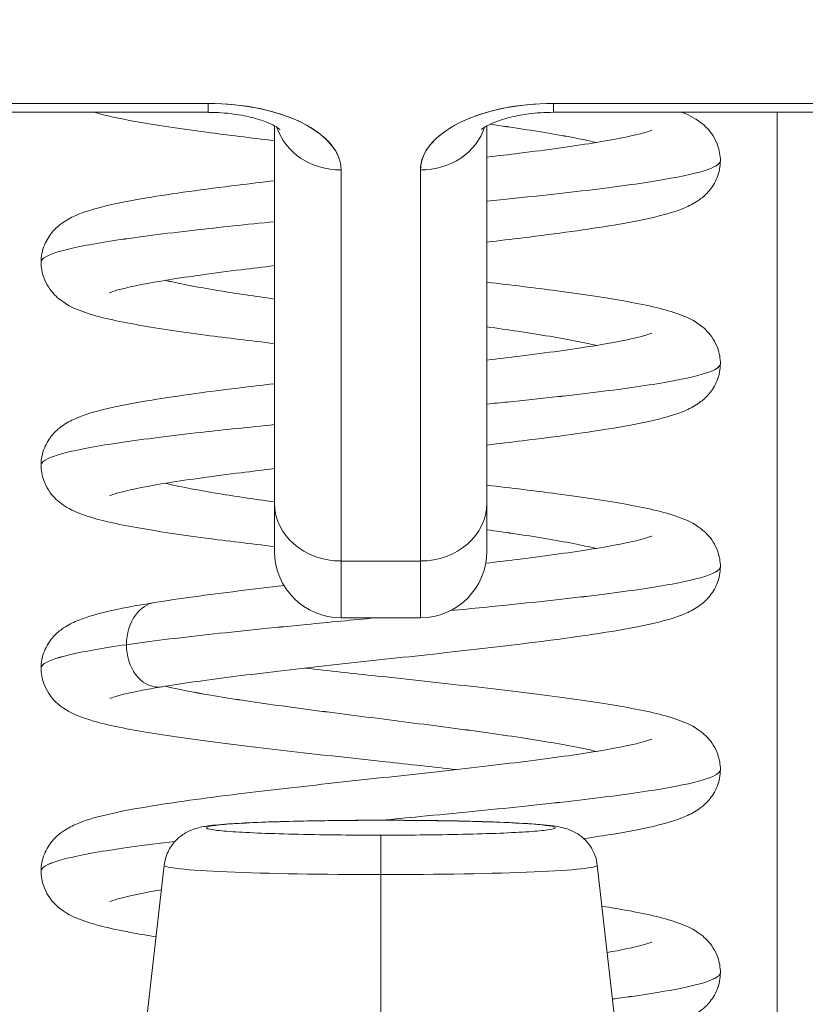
# Model space of a CAD drawing. Header units: inches. Extents: x 11 to 361, y 7 to 222.
# Tile 12 of 174: x 98.073 to 98.292, y 69.336 to 69.61. Entities that reach past the tile are written whole.
import ezdxf

# ---------------------------------------------------------------- set-up
doc = ezdxf.new("R2010")
doc.units = ezdxf.units.IN
doc.header["$LTSCALE"] = 22
doc.header["$MEASUREMENT"] = 0
doc.layers.get('0').update_dxf_attribs({"lineweight": 0})
doc.layers.add('Dimension (ANSI)', color=7, linetype='Continuous', lineweight=5)
doc.layers.add('Visible (ANSI)', color=7, linetype='Continuous', lineweight=5)
doc.styles.add('ROMANS', font='tahoma.ttf')
doc.dimstyles.new('Default (ANSI)', dxfattribs={"dimscale": 22, "dimtxt": 0.07, "dimasz": 0.07, "dimexe": 0.125, "dimexo": 0.0625, "dimgap": 0.031496, "dimtad": 0, "dimtih": 1, "dimtoh": 1, "dimrnd": 1e-08, "dimzin": 0, "dimdsep": 46, "dimtxsty": 'ROMANS', "dimblk": 'Filled-1', "dimcen": 0.09, "dimdle": 0.393701, "dimclrd": 256, "dimclre": 256, "dimclrt": 256, "dimadec": 0, "dimazin": 0, "dimtfac": 0.928571, "dimtofl": 0, "dimtmove": 0, "dimatfit": 3, "dimfxl": 1, "dimtolj": 1, "dimtzin": 0, "dimlwd": -1, "dimlwe": -1, "dimarcsym": 0})

# ---------------------------------------------------------------- blocks, each defined once
blk = doc.blocks.new('Filled-1')
at = {"color": 0}
for p, q in [((0, 0), (-1, 0.17857)), ((-1, 0.17857), (-1, -0.17857)), ((-1, 0), (0, 0)), ((-1, -0.17857), (0, 0))]:
    blk.add_line(p, q, dxfattribs=at)
at = {"color": 0, "flags": 128}
blk.add_lwpolyline([(-1, -0.17857), (0, 0), (-1, 0.17857), (-1, -0.17857)], dxfattribs=at)
at = {"color": 0}
blk.add_solid([(-1, -0.17857), (0, 0), (-1, 0.17857), (-1, -0.17857)], dxfattribs=at)
blk = doc.blocks.new('*D37')
at = {"layer": 'Defpoints', "color": 0, "transparency": 16777216}
for p in [(100.86139, 73.25757), (71.86139, 67.92552), (100.86139, 67.92552)]:
    blk.add_point(p, dxfattribs=at)
at = {"layer": 'Dimension (ANSI)', "transparency": 16777216}
for p, q in [((71.86139, 69.30052), (71.86139, 76.00757)), ((100.86139, 69.30052), (100.86139, 76.00757)), ((73.40139, 73.25757), (79.21734, 73.25757)), ((99.32139, 73.25757), (93.50545, 73.25757))]:
    blk.add_line(p, q, dxfattribs=at)
at = {"layer": 'Dimension (ANSI)', "transparency": 16777216, "xscale": 1.54000000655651, "yscale": 1.54000000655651, "zscale": 1.54000000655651, "rotation": 180}
blk.add_blockref('Filled-1', (71.86139, 73.25757), dxfattribs=at)
at = {"layer": 'Dimension (ANSI)', "transparency": 16777216, "xscale": 1.54000000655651, "yscale": 1.54000000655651, "zscale": 1.54000000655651}
blk.add_blockref('Filled-1', (100.86139, 73.25757), dxfattribs=at)
at = {"layer": 'Dimension (ANSI)', "transparency": 16777216, "insert": (86.36139, 73.25757), "char_height": 1.54, "attachment_point": 5, "style": 'ROMANS'}
blk.add_mtext('\\A1;\\fTahoma|b0|i0;\\H1.5400;29.00 (2 PL.)\\P\\fTahoma|b0|i0;\\H1.5400;DOOR WIDTH', dxfattribs=at)
blk = doc.blocks.new('*D38')
at = {"layer": 'Defpoints', "color": 0, "transparency": 16777216}
for p in [(100.86139, 73.25757), (100.86139, 67.92552), (102.99439, 67.92552)]:
    blk.add_point(p, dxfattribs=at)
at = {"layer": 'Dimension (ANSI)', "transparency": 16777216}
for p, q in [((100.86139, 69.30052), (100.86139, 76.00757)), ((102.99439, 69.30052), (102.99439, 76.00757)), ((99.32139, 73.25757), (97.78139, 73.25757)), ((104.53439, 73.25757), (107.46403, 73.25757))]:
    blk.add_line(p, q, dxfattribs=at)
at = {"layer": 'Dimension (ANSI)', "transparency": 16777216, "xscale": 1.54000000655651, "yscale": 1.54000000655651, "zscale": 1.54000000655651}
blk.add_blockref('Filled-1', (100.86139, 73.25757), dxfattribs=at)
at = {"layer": 'Dimension (ANSI)', "transparency": 16777216, "xscale": 1.54000000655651, "yscale": 1.54000000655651, "zscale": 1.54000000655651, "rotation": 180}
blk.add_blockref('Filled-1', (102.99439, 73.25757), dxfattribs=at)
at = {"layer": 'Dimension (ANSI)', "transparency": 16777216, "insert": (110.91115, 73.25757), "char_height": 1.54, "attachment_point": 5, "style": 'ROMANS'}
blk.add_mtext('\\A1;(2.13)', dxfattribs=at)

msp = doc.modelspace()

# ---------------------------------------------------------------- linework, layer by layer
at = {"layer": 'Visible (ANSI)'}
for p, q in [((98.12586, 69.58692), (97.93649, 69.58692)), ((97.93649, 69.58692), (98.12586, 69.58692)), ((98.12586, 69.58692), (98.12586, 69.58444)), ((98.12586, 69.58444), (98.12586, 69.58692)), ((98.41129, 69.58692), (98.22192, 69.58692)), ((98.22192, 69.58444), (98.22192, 69.58692)), ((98.22192, 69.58692), (98.22192, 69.58444)), ((98.22192, 69.58692), (98.41129, 69.58692)), ((97.93649, 69.58444), (98.12586, 69.58444)), ((98.22192, 69.58444), (98.41129, 69.58444)), ((98.28413, 69.29157), (98.28413, 69.58444)), ((98.28413, 69.58444), (98.28413, 69.29157)), ((98.14436, 69.58065), (98.14436, 69.47558)), ((98.14436, 69.47558), (98.14436, 69.58065)), ((98.20342, 69.58065), (98.20342, 69.47558)), ((98.20342, 69.47558), (98.20342, 69.58065)), ((98.16287, 69.56841), (98.16287, 69.45955)), ((98.16287, 69.45955), (98.16287, 69.56841)), ((98.18491, 69.56841), (98.18491, 69.45955)), ((98.18491, 69.45955), (98.18491, 69.56841)), ((98.14436, 69.47558), (98.14436, 69.46225)), ((98.14436, 69.47558), (98.14436, 69.46223)), ((98.20342, 69.46223), (98.20342, 69.47558)), ((98.20342, 69.46225), (98.20342, 69.47558)), ((98.18491, 69.45955), (98.16287, 69.45955)), ((98.16287, 69.44373), (98.16287, 69.45955)), ((98.16287, 69.45955), (98.16287, 69.44373)), ((98.16287, 69.45955), (98.18491, 69.45955)), ((98.18491, 69.44373), (98.18491, 69.45955)), ((98.18491, 69.45955), (98.18491, 69.44373)), ((98.16287, 69.44373), (98.18491, 69.44373)), ((98.17389, 69.38738), (98.17389, 69.38739)), ((98.17389, 69.38739), (98.17389, 69.38738)), ((98.17389, 69.37226), (98.17389, 69.38323)), ((98.17389, 69.38323), (98.17389, 69.37226)), ((98.11365, 69.37485), (98.10499, 69.29879)), ((98.23414, 69.37485), (98.24279, 69.29879)), ((98.17389, 69.37226), (98.17389, 69.29582)), ((98.17389, 69.29582), (98.17389, 69.37226))]:
    msp.add_line(p, q, dxfattribs=at)
for centre, start, end in [((98.16287, 69.46223), 180, 270), ((98.18491, 69.46223), 270, 0)]:
    msp.add_arc(centre, 0.0185, start, end, dxfattribs=at)
for centre, major_axis, ratio, start_param, end_param in [((98.12586, 69.56841), (0.03701, 0), 0.5, 0, 1.570796), ((98.22192, 69.56841), (-0.03701, 0), 0.5, 4.712389, 6.283185), ((98.16287, 69.58444), (-0.0185, 0), 0.866025, 0.262731, 1.570796), ((98.16287, 69.58444), (-0.0185, 0), 0.866025, 0.262731, 1.570796), ((98.18491, 69.58444), (0.0185, 0), 0.866025, 4.712389, 6.020454), ((98.18491, 69.58444), (0.0185, 0), 0.866025, 4.712389, 6.020454), ((98.16287, 69.47558), (-0.0185, 0), 0.866025, 0, 1.570796), ((98.16287, 69.47558), (-0.0185, 0), 0.866025, 0, 1.570796), ((98.18491, 69.47558), (0.0185, 0), 0.866025, 4.712389, 6.283185), ((98.18491, 69.47558), (0.0185, 0), 0.866025, 4.712389, 6.283185), ((98.17389, 69.38531), (-0.04851, 0), 0.042782, 4.712389, 7.853982), ((98.17389, 69.38531), (0.04851, 0), 0.042782, 4.712389, 7.853982), ((98.17389, 69.37484), (-0.06025, 0), 0.042782, 6.278319, 7.853982), ((98.17389, 69.37484), (-0.06025, 0), 0.042782, 6.278319, 7.853982), ((98.17389, 69.37484), (0.06025, 0), 0.042782, 4.712389, 6.288051), ((98.17389, 69.37484), (0.06025, 0), 0.042782, 4.712389, 6.288051)]:
    msp.add_ellipse(centre, major_axis=major_axis, ratio=ratio, start_param=start_param, end_param=end_param, dxfattribs=at)
for points, knots in [([(98.16287, 69.56841), (98.1628, 69.57094), (98.16189, 69.57327), (98.16006, 69.57548), (98.15823, 69.57769), (98.15548, 69.57977), (98.15202, 69.5815), (98.14857, 69.58323), (98.1444, 69.5846), (98.13999, 69.58551), (98.13558, 69.58643), (98.13092, 69.58688), (98.12586, 69.58692)], [0, 0, 0, 0, 0.25, 0.25, 0.25, 0.5, 0.5, 0.5, 0.75, 0.75, 0.75, 1, 1, 1, 1]), ([(98.22192, 69.58692), (98.21686, 69.58688), (98.2122, 69.58643), (98.20778, 69.58551), (98.20337, 69.5846), (98.19921, 69.58322), (98.19575, 69.58149), (98.19229, 69.57977), (98.18955, 69.57768), (98.18772, 69.57548), (98.18589, 69.57327), (98.18498, 69.57094), (98.18491, 69.56841)], [0, 0, 0, 0, 0.25, 0.25, 0.25, 0.5, 0.5, 0.5, 0.75, 0.75, 0.75, 1, 1, 1, 1]), ([(98.14436, 69.57657), (98.1377, 69.57734), (98.1313, 69.57812), (98.11796, 69.57988), (98.11122, 69.58088), (98.10118, 69.58271), (98.09745, 69.58349), (98.09418, 69.58444)], [0.4081123, 0.4081123, 0.4081123, 0.4081123, 0.4622359, 0.4622359, 0.5316759, 0.5316759, 0.5865243, 0.5865243, 0.5865243, 0.5865243]), ([(98.14588, 69.57963), (98.14588, 69.57963), (98.14586, 69.57964), (98.14571, 69.57978), (98.14538, 69.58004), (98.14429, 69.58071), (98.1435, 69.58112), (98.14141, 69.582), (98.14006, 69.58247), (98.13685, 69.58333), (98.13495, 69.58371), (98.13077, 69.58426), (98.12848, 69.58442), (98.12608, 69.58444), (98.12597, 69.58444), (98.12586, 69.58444)], [6.74046, 6.74046, 6.74046, 6.74046, 6.79307, 6.79307, 6.967412, 6.967412, 7.153275, 7.153275, 7.361571, 7.361571, 7.592968, 7.592968, 7.840962, 7.840962, 7.852879, 7.852879, 7.852879, 7.852879]), ([(98.22192, 69.58444), (98.21957, 69.58444), (98.21722, 69.58428), (98.21283, 69.58371), (98.21079, 69.5833), (98.20734, 69.58235), (98.20589, 69.58183), (98.20375, 69.58086), (98.20299, 69.58042), (98.2021, 69.57982), (98.20191, 69.57963), (98.20191, 69.57963)], [1.569693, 1.569693, 1.569693, 1.569693, 1.824004, 1.824004, 2.072269, 2.072269, 2.302593, 2.302593, 2.506751, 2.506751, 2.682113, 2.682113, 2.682113, 2.682113]), ([(98.25763, 69.58444), (98.25938, 69.58377), (98.2611, 69.58297), (98.2641, 69.58068), (98.26533, 69.57951), (98.26685, 69.57708), (98.26728, 69.57621), (98.2681, 69.57392), (98.26838, 69.57243), (98.26838, 69.57099)], [0.61035813, 0.61035813, 0.61035813, 0.61035813, 0.64265824, 0.64265824, 0.66284237, 0.66284237, 0.6723543, 0.6723543, 0.68610378, 0.68610378, 0.68610378, 0.68610378]), ([(98.23383, 69.57604), (98.23253, 69.57635), (98.23111, 69.57667), (98.2296, 69.57698), (98.22503, 69.57791), (98.21954, 69.57885), (98.2134, 69.57979), (98.21051, 69.58023), (98.20747, 69.58067), (98.20433, 69.58112)], [0.77606742, 0.77606742, 0.77606742, 0.77606742, 0.78125, 0.78125, 0.78125, 0.796875, 0.796875, 0.796875, 0.80423585, 0.80423585, 0.80423585, 0.80423585]), ([(98.20433, 69.58112), (98.20747, 69.58067), (98.21695, 69.57929), (98.22685, 69.5776), (98.23253, 69.57635), (98.23383, 69.57604)], [0.19576415, 0.19576415, 0.19576415, 0.19576415, 0.203125, 0.21875, 0.22393258, 0.22393258, 0.22393258, 0.22393258]), ([(98.20342, 69.57197), (98.20655, 69.57233), (98.2096, 69.5727), (98.2201, 69.574), (98.22708, 69.57496), (98.23843, 69.57678), (98.24307, 69.57769), (98.24735, 69.5788), (98.24835, 69.57912), (98.24913, 69.57941), (98.24928, 69.57948), (98.24928, 69.57948)], [0.4315995, 0.4315995, 0.4315995, 0.4315995, 0.4573476, 0.4573476, 0.5238399, 0.5238399, 0.5881761, 0.5881761, 0.6161882, 0.6161882, 0.6296951, 0.6296951, 0.6296951, 0.6296951]), ([(98.26838, 69.57099), (98.26838, 69.57017), (98.26585, 69.56841), (98.25393, 69.56572), (98.2337, 69.5629), (98.21519, 69.5609), (98.20466, 69.55984), (98.20342, 69.55972)], [0.25200516, 0.25200516, 0.25200516, 0.25200516, 0.265625, 0.28125, 0.296875, 0.3125, 0.31456525, 0.31456525, 0.31456525, 0.31456525]), ([(98.20342, 69.55972), (98.20466, 69.55984), (98.20589, 69.55997), (98.20711, 69.56009), (98.21633, 69.56103), (98.22502, 69.56197), (98.23273, 69.5629), (98.24044, 69.56384), (98.24719, 69.56478), (98.25264, 69.56572), (98.25808, 69.56666), (98.26224, 69.5676), (98.26489, 69.56853), (98.2672, 69.56935), (98.26838, 69.57017), (98.26838, 69.57099)], [0.68543475, 0.68543475, 0.68543475, 0.68543475, 0.6875, 0.6875, 0.6875, 0.703125, 0.703125, 0.703125, 0.71875, 0.71875, 0.71875, 0.734375, 0.734375, 0.734375, 0.74799484, 0.74799484, 0.74799484, 0.74799484]), ([(98.26838, 69.57099), (98.26838, 69.56939), (98.26804, 69.56774), (98.26689, 69.56485), (98.26608, 69.56358), (98.26439, 69.56157), (98.2635, 69.5608), (98.26133, 69.55923), (98.26009, 69.55859), (98.25617, 69.55685), (98.25342, 69.55608), (98.24685, 69.55451), (98.24304, 69.55378), (98.23163, 69.55187), (98.22295, 69.55068), (98.21022, 69.54912), (98.20686, 69.54872), (98.20342, 69.54832)], [0, 0, 0, 0, 0.015209, 0.015209, 0.0301371, 0.0301371, 0.0454403, 0.0454403, 0.0681674, 0.0681674, 0.1184251, 0.1184251, 0.1682991, 0.1682991, 0.2502301, 0.2502301, 0.2780779, 0.2780779, 0.2780779, 0.2780779]), ([(98.0794, 69.54274), (98.0794, 69.54434), (98.07974, 69.54599), (98.08089, 69.54888), (98.08171, 69.55015), (98.0834, 69.55215), (98.08428, 69.55291), (98.08643, 69.55447), (98.08765, 69.5551), (98.0915, 69.55682), (98.09419, 69.5576), (98.10068, 69.55916), (98.10447, 69.55989), (98.11589, 69.56182), (98.1246, 69.56301), (98.13744, 69.56459), (98.14086, 69.56499), (98.14436, 69.5654)], [0, 0, 0, 0, 0.0151894, 0.0151894, 0.0301063, 0.0301063, 0.0452537, 0.0452537, 0.0676915, 0.0676915, 0.1171223, 0.1171223, 0.1671676, 0.1671676, 0.2496353, 0.2496353, 0.2779947, 0.2779947, 0.2779947, 0.2779947]), ([(98.14436, 69.554), (98.13653, 69.55322), (98.12007, 69.55149), (98.09909, 69.54883), (98.08417, 69.54602), (98.0797, 69.54399), (98.0794, 69.54289), (98.0794, 69.54274)], [0.34629747, 0.34629747, 0.34629747, 0.34629747, 0.359375, 0.375, 0.390625, 0.40625, 0.40883463, 0.40883463, 0.40883463, 0.40883463]), ([(98.0794, 69.54274), (98.0794, 69.54289), (98.07945, 69.54305), (98.07953, 69.5432), (98.08004, 69.54414), (98.08211, 69.54508), (98.08563, 69.54602), (98.08915, 69.54696), (98.09412, 69.5479), (98.1003, 69.54883), (98.10648, 69.54977), (98.11388, 69.55071), (98.12213, 69.55165), (98.12903, 69.55243), (98.13653, 69.55322), (98.14436, 69.554)], [0.59116537, 0.59116537, 0.59116537, 0.59116537, 0.59375, 0.59375, 0.59375, 0.609375, 0.609375, 0.609375, 0.625, 0.625, 0.625, 0.640625, 0.640625, 0.640625, 0.65370253, 0.65370253, 0.65370253, 0.65370253]), ([(98.14436, 69.52008), (98.13763, 69.52086), (98.13117, 69.52164), (98.11779, 69.52341), (98.11106, 69.52441), (98.0996, 69.5265), (98.09498, 69.52753), (98.08898, 69.5297), (98.08702, 69.53052), (98.08373, 69.533), (98.08249, 69.53417), (98.08095, 69.53661), (98.08051, 69.5375), (98.07968, 69.5398), (98.0794, 69.54129), (98.0794, 69.54274)], [0.4081031, 0.4081031, 0.4081031, 0.4081031, 0.4627962, 0.4627962, 0.5322521, 0.5322521, 0.6051072, 0.6051072, 0.6422392, 0.6422392, 0.6626301, 0.6626301, 0.6723301, 0.6723301, 0.6861278, 0.6861278, 0.6861278, 0.6861278]), ([(98.14436, 69.54176), (98.14117, 69.54138), (98.13806, 69.54101), (98.12752, 69.5397), (98.12056, 69.53874), (98.10924, 69.53692), (98.10462, 69.53601), (98.10038, 69.5349), (98.0994, 69.53459), (98.09864, 69.5343), (98.09851, 69.53424), (98.09851, 69.53424)], [0.431684, 0.431684, 0.431684, 0.431684, 0.4579414, 0.4579414, 0.5244171, 0.5244171, 0.5887172, 0.5887172, 0.6166709, 0.6166709, 0.6299247, 0.6299247, 0.6299247, 0.6299247]), ([(98.14436, 69.53248), (98.13891, 69.53324), (98.13377, 69.534), (98.12912, 69.53476), (98.12339, 69.5357), (98.1184, 69.53664), (98.11438, 69.53758), (98.11423, 69.53761), (98.11409, 69.53764), (98.11395, 69.53768)], [0.53419312, 0.53419312, 0.53419312, 0.53419312, 0.546875, 0.546875, 0.546875, 0.5625, 0.5625, 0.5625, 0.5630701, 0.5630701, 0.5630701, 0.5630701]), ([(98.11395, 69.53768), (98.11409, 69.53764), (98.11821, 69.53667), (98.12744, 69.53494), (98.13891, 69.53324), (98.14436, 69.53248)], [0.4369299, 0.4369299, 0.4369299, 0.4369299, 0.4375, 0.453125, 0.46580688, 0.46580688, 0.46580688, 0.46580688]), ([(98.20342, 69.53715), (98.21028, 69.53636), (98.21686, 69.53556), (98.2303, 69.53377), (98.23701, 69.53277), (98.24841, 69.53067), (98.25301, 69.52965), (98.25895, 69.52746), (98.26088, 69.52664), (98.26413, 69.52416), (98.26535, 69.52298), (98.26686, 69.52056), (98.26729, 69.51969), (98.26811, 69.51742), (98.26838, 69.51593), (98.26838, 69.51449)], [0.4081465, 0.4081465, 0.4081465, 0.4081465, 0.4638705, 0.4638705, 0.5333517, 0.5333517, 0.6062965, 0.6062965, 0.6428278, 0.6428278, 0.6629392, 0.6629392, 0.6723695, 0.6723695, 0.6860916, 0.6860916, 0.6860916, 0.6860916]), ([(98.23383, 69.51955), (98.23223, 69.51993), (98.23047, 69.52031), (98.22856, 69.52069), (98.22386, 69.52163), (98.21825, 69.52257), (98.21202, 69.5235), (98.20927, 69.52392), (98.20639, 69.52433), (98.20342, 69.52475)], [0.46240588, 0.46240588, 0.46240588, 0.46240588, 0.46875, 0.46875, 0.46875, 0.484375, 0.484375, 0.484375, 0.49128282, 0.49128282, 0.49128282, 0.49128282]), ([(98.20342, 69.52475), (98.20639, 69.52433), (98.21578, 69.52298), (98.22613, 69.52125), (98.23223, 69.51993), (98.23383, 69.51955)], [0.50871718, 0.50871718, 0.50871718, 0.50871718, 0.515625, 0.53125, 0.53759412, 0.53759412, 0.53759412, 0.53759412]), ([(98.20342, 69.51547), (98.20657, 69.51584), (98.20964, 69.51621), (98.22016, 69.51752), (98.22713, 69.51847), (98.23846, 69.52029), (98.24311, 69.5212), (98.24736, 69.52231), (98.24836, 69.52263), (98.24914, 69.52292), (98.24928, 69.52299), (98.24928, 69.52299)], [0.4315947, 0.4315947, 0.4315947, 0.4315947, 0.4575258, 0.4575258, 0.5240118, 0.5240118, 0.588336, 0.588336, 0.6163243, 0.6163243, 0.6296521, 0.6296521, 0.6296521, 0.6296521]), ([(98.26838, 69.51449), (98.26838, 69.51374), (98.26617, 69.51206), (98.25514, 69.50943), (98.23543, 69.50662), (98.21653, 69.50455), (98.20535, 69.50342), (98.20342, 69.50322)], [0.56566484, 0.56566484, 0.56566484, 0.56566484, 0.578125, 0.59375, 0.609375, 0.625, 0.62822657, 0.62822657, 0.62822657, 0.62822657]), ([(98.20342, 69.50322), (98.20535, 69.50342), (98.20727, 69.50361), (98.20915, 69.5038), (98.2183, 69.50474), (98.22686, 69.50568), (98.23443, 69.50662), (98.242, 69.50756), (98.24857, 69.50849), (98.25383, 69.50943), (98.25908, 69.51037), (98.26302, 69.51131), (98.26546, 69.51225), (98.2674, 69.51299), (98.26838, 69.51374), (98.26838, 69.51449)], [0.37177343, 0.37177343, 0.37177343, 0.37177343, 0.375, 0.375, 0.375, 0.390625, 0.390625, 0.390625, 0.40625, 0.40625, 0.40625, 0.421875, 0.421875, 0.421875, 0.43433516, 0.43433516, 0.43433516, 0.43433516]), ([(98.26838, 69.51449), (98.26838, 69.51289), (98.26804, 69.51124), (98.26689, 69.50834), (98.26608, 69.50708), (98.26438, 69.50507), (98.26349, 69.5043), (98.26131, 69.50273), (98.26007, 69.50209), (98.25613, 69.50034), (98.25337, 69.49957), (98.24679, 69.49801), (98.24301, 69.49728), (98.23162, 69.49537), (98.22294, 69.49418), (98.21021, 69.49262), (98.20686, 69.49223), (98.20342, 69.49183)], [0, 0, 0, 0, 0.0152326, 0.0152326, 0.0301823, 0.0301823, 0.0455139, 0.0455139, 0.0683138, 0.0683138, 0.1187833, 0.1187833, 0.168348, 0.168348, 0.2502448, 0.2502448, 0.278081, 0.278081, 0.278081, 0.278081]), ([(98.0794, 69.48624), (98.0794, 69.48784), (98.07974, 69.48949), (98.0809, 69.49239), (98.08171, 69.49366), (98.08341, 69.49567), (98.0843, 69.49644), (98.08645, 69.49799), (98.08767, 69.49862), (98.09153, 69.50034), (98.09423, 69.50111), (98.10074, 69.50267), (98.10453, 69.50341), (98.11595, 69.50533), (98.12468, 69.50653), (98.13751, 69.5081), (98.14089, 69.5085), (98.14436, 69.5089)], [0, 0, 0, 0, 0.0152167, 0.0152167, 0.0301563, 0.0301563, 0.045411, 0.045411, 0.0678135, 0.0678135, 0.117399, 0.117399, 0.1673809, 0.1673809, 0.249889, 0.249889, 0.2779896, 0.2779896, 0.2779896, 0.2779896]), ([(98.14436, 69.49751), (98.13722, 69.49679), (98.12136, 69.49514), (98.10051, 69.49255), (98.085, 69.48973), (98.07986, 69.48763), (98.0794, 69.48647), (98.0794, 69.48624)], [0.65995897, 0.65995897, 0.65995897, 0.65995897, 0.671875, 0.6875, 0.703125, 0.71875, 0.72249567, 0.72249567, 0.72249567, 0.72249567]), ([(98.0794, 69.48624), (98.0794, 69.48647), (98.07949, 69.48669), (98.07967, 69.48692), (98.08041, 69.48786), (98.0827, 69.48879), (98.08644, 69.48973), (98.09017, 69.49067), (98.09534, 69.49161), (98.1017, 69.49255), (98.10806, 69.49348), (98.11561, 69.49442), (98.12398, 69.49536), (98.13036, 69.49608), (98.13722, 69.49679), (98.14436, 69.49751)], [0.27750433, 0.27750433, 0.27750433, 0.27750433, 0.28125, 0.28125, 0.28125, 0.296875, 0.296875, 0.296875, 0.3125, 0.3125, 0.3125, 0.328125, 0.328125, 0.328125, 0.34004103, 0.34004103, 0.34004103, 0.34004103]), ([(98.14436, 69.46358), (98.13761, 69.46436), (98.13112, 69.46515), (98.11773, 69.46692), (98.11101, 69.46793), (98.09956, 69.47002), (98.09494, 69.47104), (98.08895, 69.47322), (98.08699, 69.47403), (98.08371, 69.47652), (98.08248, 69.4777), (98.08094, 69.48013), (98.0805, 69.48102), (98.07968, 69.48331), (98.0794, 69.4848), (98.0794, 69.48624)], [0.4081, 0.4081, 0.4081, 0.4081, 0.4629765, 0.4629765, 0.5324377, 0.5324377, 0.6053046, 0.6053046, 0.6423402, 0.6423402, 0.6626882, 0.6626882, 0.6723714, 0.6723714, 0.6861196, 0.6861196, 0.6861196, 0.6861196]), ([(98.14436, 69.48526), (98.14117, 69.48489), (98.13806, 69.48451), (98.12752, 69.4832), (98.12056, 69.48225), (98.10925, 69.48043), (98.10462, 69.47951), (98.10038, 69.47841), (98.0994, 69.47809), (98.09864, 69.47781), (98.0985, 69.47774), (98.0985, 69.47774)], [0.4316877, 0.4316877, 0.4316877, 0.4316877, 0.457942, 0.457942, 0.5244124, 0.5244124, 0.5887045, 0.5887045, 0.6166513, 0.6166513, 0.6299549, 0.6299549, 0.6299549, 0.6299549]), ([(98.14436, 69.47598), (98.13841, 69.47681), (98.13283, 69.47764), (98.12785, 69.47847), (98.12245, 69.47938), (98.11774, 69.48028), (98.11395, 69.48118)], [0.22053162, 0.22053162, 0.22053162, 0.22053162, 0.234375, 0.234375, 0.234375, 0.24940886, 0.24940886, 0.24940886, 0.24940886]), ([(98.11395, 69.48118), (98.11774, 69.48028), (98.12678, 69.47855), (98.13841, 69.47681), (98.14436, 69.47598)], [0.75059114, 0.75059114, 0.75059114, 0.75059114, 0.765625, 0.77946838, 0.77946838, 0.77946838, 0.77946838]), ([(98.20342, 69.48065), (98.2103, 69.47986), (98.21691, 69.47905), (98.23036, 69.47727), (98.23706, 69.47626), (98.24845, 69.47417), (98.25305, 69.47314), (98.25898, 69.47095), (98.2609, 69.47014), (98.26415, 69.46764), (98.26537, 69.46646), (98.26687, 69.46404), (98.2673, 69.46317), (98.26811, 69.46091), (98.26838, 69.45943), (98.26838, 69.45799)], [0.4081417, 0.4081417, 0.4081417, 0.4081417, 0.4640622, 0.4640622, 0.5335498, 0.5335498, 0.6065099, 0.6065099, 0.642938, 0.642938, 0.6630048, 0.6630048, 0.6724273, 0.6724273, 0.6860824, 0.6860824, 0.6860824, 0.6860824]), ([(98.20312, 69.45894), (98.20643, 69.45933), (98.20964, 69.45971), (98.22028, 69.46104), (98.22723, 69.46199), (98.23854, 69.46381), (98.24317, 69.46472), (98.2474, 69.46583), (98.24838, 69.46614), (98.24914, 69.46643), (98.24928, 69.46649), (98.24928, 69.46649)], [0.2554887, 0.2554887, 0.2554887, 0.2554887, 0.2825957, 0.2825957, 0.3490704, 0.3490704, 0.4133714, 0.4133714, 0.4413146, 0.4413146, 0.4544085, 0.4544085, 0.4544085, 0.4544085]), ([(98.23383, 69.46305), (98.23194, 69.4635), (98.22982, 69.46395), (98.2275, 69.4644), (98.22266, 69.46534), (98.21695, 69.46628), (98.21062, 69.46722), (98.2083, 69.46756), (98.20589, 69.46791), (98.20342, 69.46825)], [0.14874442, 0.14874442, 0.14874442, 0.14874442, 0.15625, 0.15625, 0.15625, 0.171875, 0.171875, 0.171875, 0.17762161, 0.17762161, 0.17762161, 0.17762161]), ([(98.20342, 69.46825), (98.20589, 69.46791), (98.21484, 69.46662), (98.22541, 69.46489), (98.23194, 69.4635), (98.23383, 69.46305)], [0.82237839, 0.82237839, 0.82237839, 0.82237839, 0.828125, 0.84375, 0.85125558, 0.85125558, 0.85125558, 0.85125558]), ([(98.26838, 69.45799), (98.26838, 69.45639), (98.26804, 69.45474), (98.26688, 69.45184), (98.26607, 69.45058), (98.26438, 69.44857), (98.26348, 69.4478), (98.2613, 69.44622), (98.26005, 69.44558), (98.25611, 69.44384), (98.25335, 69.44306), (98.24677, 69.4415), (98.24299, 69.44078), (98.23162, 69.43887), (98.22293, 69.43769), (98.20516, 69.43551), (98.19606, 69.43448), (98.17797, 69.4325), (98.16877, 69.43151), (98.15128, 69.42957), (98.14276, 69.4286), (98.12752, 69.4267), (98.12056, 69.42575), (98.11421, 69.42473), (98.11362, 69.42463), (98.11304, 69.42454)], [0, 0, 0, 0, 0.0152503, 0.0152503, 0.0302164, 0.0302164, 0.045569, 0.045569, 0.0684209, 0.0684209, 0.1189407, 0.1189407, 0.1683374, 0.1683374, 0.250272, 0.250272, 0.3215579, 0.3215579, 0.3903181, 0.3903181, 0.4579429, 0.4579429, 0.5244069, 0.5244069, 0.5313622, 0.5313622, 0.5313622, 0.5313622]), ([(98.26838, 69.45799), (98.26838, 69.45732), (98.26646, 69.4557), (98.25631, 69.45315), (98.23713, 69.45033), (98.21487, 69.44786), (98.19941, 69.44632), (98.19328, 69.44573)], [0.87932697, 0.87932697, 0.87932697, 0.87932697, 0.890625, 0.90625, 0.921875, 0.9375, 0.94743794, 0.94743794, 0.94743794, 0.94743794]), ([(98.19328, 69.44573), (98.19941, 69.44632), (98.20542, 69.44692), (98.21118, 69.44752), (98.22024, 69.44845), (98.22868, 69.44939), (98.2361, 69.45033), (98.24352, 69.45127), (98.24992, 69.45221), (98.25498, 69.45315), (98.26004, 69.45408), (98.26376, 69.45502), (98.26597, 69.45596), (98.26757, 69.45664), (98.26838, 69.45732), (98.26838, 69.45799)], [0.05256206, 0.05256206, 0.05256206, 0.05256206, 0.0625, 0.0625, 0.0625, 0.078125, 0.078125, 0.078125, 0.09375, 0.09375, 0.09375, 0.109375, 0.109375, 0.109375, 0.12067303, 0.12067303, 0.12067303, 0.12067303]), ([(98.11096, 69.44799), (98.11768, 69.44907), (98.12569, 69.45015), (98.13843, 69.45171), (98.14266, 69.45221), (98.147, 69.45271)], [0, 0, 0, 0, 0.0750013, 0.0750013, 0.1097726, 0.1097726, 0.1097726, 0.1097726]), ([(98.0794, 69.42975), (98.0794, 69.43135), (98.07974, 69.433), (98.0809, 69.4359), (98.08171, 69.43717), (98.08342, 69.43918), (98.08432, 69.43995), (98.08648, 69.44151), (98.0877, 69.44214), (98.09157, 69.44386), (98.09428, 69.44463), (98.10131, 69.44631), (98.10579, 69.44715), (98.11096, 69.44799)], [0, 0, 0, 0, 0.0152382, 0.0152382, 0.0301964, 0.0301964, 0.0455352, 0.0455352, 0.0680234, 0.0680234, 0.1177342, 0.1177342, 0.1753694, 0.1753694, 0.1753694, 0.1753694]), ([(98.10314, 69.43626), (98.10314, 69.43934), (98.10409, 69.44243), (98.10573, 69.44461), (98.10712, 69.44647), (98.109, 69.44767), (98.11096, 69.44799)], [0, 0, 0, 0, 0.25, 0.25, 0.25, 0.4629545, 0.4629545, 0.4629545, 0.4629545]), ([(98.11096, 69.44799), (98.109, 69.44767), (98.10712, 69.44647), (98.10573, 69.44461), (98.10409, 69.44243), (98.10314, 69.43934), (98.10314, 69.43626)], [0.5370455, 0.5370455, 0.5370455, 0.5370455, 0.75, 0.75, 0.75, 1, 1, 1, 1]), ([(98.17244, 69.44373), (98.16599, 69.44312), (98.1497, 69.44156), (98.12507, 69.43907), (98.10967, 69.4372), (98.10314, 69.43626)], [0.95852106, 0.95852106, 0.95852106, 0.95852106, 0.96875, 0.984375, 1, 1, 1, 1]), ([(98.10314, 69.43626), (98.10967, 69.4372), (98.11737, 69.43814), (98.12586, 69.43907), (98.13435, 69.44001), (98.14363, 69.44095), (98.15325, 69.44189), (98.15954, 69.4425), (98.16599, 69.44312), (98.17244, 69.44373)], [0, 0, 0, 0, 0.015625, 0.015625, 0.015625, 0.03125, 0.03125, 0.03125, 0.04147894, 0.04147894, 0.04147894, 0.04147894]), ([(98.0794, 69.42975), (98.0794, 69.43004), (98.07956, 69.43034), (98.07986, 69.43063), (98.08083, 69.43157), (98.08335, 69.43251), (98.08729, 69.43344), (98.09123, 69.43438), (98.0966, 69.43532), (98.10314, 69.43626)], [0.96384137, 0.96384137, 0.96384137, 0.96384137, 0.96875, 0.96875, 0.96875, 0.984375, 0.984375, 0.984375, 1, 1, 1, 1]), ([(98.10314, 69.43626), (98.0966, 69.43532), (98.08587, 69.43344), (98.08004, 69.43127), (98.0794, 69.43004), (98.0794, 69.42975)], [0, 0, 0, 0, 0.015625, 0.03125, 0.03615863, 0.03615863, 0.03615863, 0.03615863]), ([(98.11304, 69.42454), (98.11269, 69.42448), (98.11234, 69.42445), (98.11198, 69.42445), (98.10967, 69.42445), (98.10736, 69.42573), (98.10573, 69.42791), (98.10409, 69.43009), (98.10314, 69.43317), (98.10314, 69.43626)], [0.4616733, 0.4616733, 0.4616733, 0.4616733, 0.5, 0.5, 0.5, 0.75, 0.75, 0.75, 1, 1, 1, 1]), ([(98.10314, 69.43626), (98.10314, 69.43317), (98.10409, 69.43009), (98.10573, 69.42791), (98.10736, 69.42573), (98.10967, 69.42445), (98.11198, 69.42445), (98.11234, 69.42445), (98.11269, 69.42448), (98.11304, 69.42454)], [0, 0, 0, 0, 0.25, 0.25, 0.25, 0.5, 0.5, 0.5, 0.5383267, 0.5383267, 0.5383267, 0.5383267]), ([(98.19488, 69.4015), (98.18848, 69.40222), (98.18183, 69.40295), (98.16646, 69.40462), (98.15757, 69.40558), (98.14064, 69.4075), (98.13242, 69.40848), (98.11762, 69.41044), (98.11091, 69.41145), (98.09947, 69.41354), (98.09487, 69.41456), (98.0889, 69.41674), (98.08694, 69.41756), (98.08367, 69.42006), (98.08245, 69.42123), (98.08093, 69.42367), (98.08049, 69.42455), (98.07967, 69.42683), (98.0794, 69.42831), (98.0794, 69.42975)], [0.2773719, 0.2773719, 0.2773719, 0.2773719, 0.3281116, 0.3281116, 0.395206, 0.395206, 0.4633524, 0.4633524, 0.5328239, 0.5328239, 0.6057218, 0.6057218, 0.6425535, 0.6425535, 0.6628073, 0.6628073, 0.6724433, 0.6724433, 0.6861075, 0.6861075, 0.6861075, 0.6861075]), ([(98.1529, 69.42974), (98.15939, 69.42901), (98.16615, 69.42827), (98.18162, 69.42659), (98.19051, 69.42563), (98.20742, 69.42371), (98.21563, 69.42273), (98.2304, 69.42076), (98.23709, 69.41976), (98.24848, 69.41767), (98.25307, 69.41664), (98.259, 69.41445), (98.26092, 69.41363), (98.26417, 69.41113), (98.26538, 69.40995), (98.26688, 69.40753), (98.26731, 69.40665), (98.26811, 69.40439), (98.26838, 69.40292), (98.26838, 69.4015)], [0.2774044, 0.2774044, 0.2774044, 0.2774044, 0.3289013, 0.3289013, 0.3960063, 0.3960063, 0.4641636, 0.4641636, 0.5336549, 0.5336549, 0.606623, 0.606623, 0.6429987, 0.6429987, 0.6630435, 0.6630435, 0.6724994, 0.6724994, 0.6860777, 0.6860777, 0.6860777, 0.6860777]), ([(98.11304, 69.42454), (98.10788, 69.42368), (98.10363, 69.42279), (98.09989, 69.42176), (98.09905, 69.42147), (98.09857, 69.42128), (98.0985, 69.42125), (98.0985, 69.42125)], [0, 0, 0, 0, 0.06221426, 0.06221426, 0.089478, 0.089478, 0.09863207, 0.09863207, 0.09863207, 0.09863207]), ([(98.11395, 69.42469), (98.11745, 69.42385), (98.12654, 69.42208), (98.14469, 69.41937), (98.16639, 69.41656), (98.18881, 69.41374), (98.20979, 69.41093), (98.22468, 69.40853), (98.23165, 69.40708), (98.23383, 69.40655)], [0.0642515, 0.0642515, 0.0642515, 0.0642515, 0.078125, 0.09375, 0.109375, 0.125, 0.140625, 0.15625, 0.1649167, 0.1649167, 0.1649167, 0.1649167]), ([(98.23383, 69.40655), (98.23165, 69.40708), (98.22916, 69.4076), (98.22641, 69.40812), (98.22144, 69.40905), (98.21561, 69.40999), (98.2092, 69.41093), (98.20279, 69.41187), (98.1958, 69.41281), (98.18857, 69.41374), (98.18134, 69.41468), (98.17386, 69.41562), (98.16651, 69.41656), (98.15916, 69.4175), (98.15192, 69.41844), (98.14517, 69.41937), (98.13841, 69.42031), (98.13212, 69.42125), (98.12661, 69.42219), (98.12172, 69.42302), (98.11745, 69.42385), (98.11395, 69.42469)], [0.8350833, 0.8350833, 0.8350833, 0.8350833, 0.84375, 0.84375, 0.84375, 0.859375, 0.859375, 0.859375, 0.875, 0.875, 0.875, 0.890625, 0.890625, 0.890625, 0.90625, 0.90625, 0.90625, 0.921875, 0.921875, 0.921875, 0.9357485, 0.9357485, 0.9357485, 0.9357485]), ([(98.0794, 69.37325), (98.0794, 69.37485), (98.07974, 69.37651), (98.0809, 69.3794), (98.08171, 69.38067), (98.08342, 69.38269), (98.08432, 69.38346), (98.0865, 69.38503), (98.08773, 69.38566), (98.09161, 69.38737), (98.09432, 69.38814), (98.10085, 69.3897), (98.10465, 69.39044), (98.11609, 69.39236), (98.12484, 69.39355), (98.14268, 69.39574), (98.15176, 69.39676), (98.16983, 69.39875), (98.17904, 69.39974), (98.19652, 69.40167), (98.20504, 69.40264), (98.22028, 69.40454), (98.22724, 69.40549), (98.23854, 69.40731), (98.24317, 69.40822), (98.2474, 69.40933), (98.24838, 69.40964), (98.24914, 69.40993), (98.24928, 69.41), (98.24928, 69.41)], [0, 0, 0, 0, 0.0152543, 0.0152543, 0.0302263, 0.0302263, 0.045583, 0.045583, 0.0682613, 0.0682613, 0.117942, 0.117942, 0.1678581, 0.1678581, 0.2503852, 0.2503852, 0.3215471, 0.3215471, 0.39029, 0.39029, 0.4579131, 0.4579131, 0.5243818, 0.5243818, 0.5886756, 0.5886756, 0.6166115, 0.6166115, 0.6297893, 0.6297893, 0.6297893, 0.6297893]), ([(98.1741, 69.38739), (98.17769, 69.38773), (98.18127, 69.38807), (98.18483, 69.38842), (98.19462, 69.38935), (98.20423, 69.39029), (98.21319, 69.39123), (98.22216, 69.39217), (98.23047, 69.39311), (98.23774, 69.39404), (98.24501, 69.39498), (98.25122, 69.39592), (98.25608, 69.39686), (98.26095, 69.3978), (98.26446, 69.39873), (98.26644, 69.39967), (98.26773, 69.40028), (98.26838, 69.40089), (98.26838, 69.4015)], [0.72869766, 0.72869766, 0.72869766, 0.72869766, 0.734375, 0.734375, 0.734375, 0.75, 0.75, 0.75, 0.765625, 0.765625, 0.765625, 0.78125, 0.78125, 0.78125, 0.796875, 0.796875, 0.796875, 0.80700927, 0.80700927, 0.80700927, 0.80700927]), ([(98.26838, 69.4015), (98.26838, 69.40089), (98.26673, 69.39934), (98.25744, 69.39686), (98.23879, 69.39404), (98.21384, 69.39123), (98.19112, 69.38901), (98.17769, 69.38773), (98.1741, 69.38739)], [0.19299073, 0.19299073, 0.19299073, 0.19299073, 0.203125, 0.21875, 0.234375, 0.25, 0.265625, 0.27130234, 0.27130234, 0.27130234, 0.27130234]), ([(98.26838, 69.4015), (98.26838, 69.3999), (98.26804, 69.39824), (98.26688, 69.39535), (98.26607, 69.39408), (98.26437, 69.39206), (98.26348, 69.3913), (98.26129, 69.38972), (98.26004, 69.38908), (98.25611, 69.38735), (98.25335, 69.38657), (98.24677, 69.38501), (98.24298, 69.38428), (98.23611, 69.38313), (98.23333, 69.3827), (98.23037, 69.38227)], [0, 0, 0, 0, 0.015262, 0.015262, 0.0302389, 0.0302389, 0.0456053, 0.0456053, 0.0684883, 0.0684883, 0.1188372, 0.1188372, 0.1684419, 0.1684419, 0.1981383, 0.1981383, 0.1981383, 0.1981383]), ([(98.11365, 69.37485), (98.11379, 69.37615), (98.11416, 69.37744), (98.11526, 69.37975), (98.116, 69.38082), (98.11767, 69.38259), (98.11864, 69.38332), (98.12032, 69.38431), (98.12107, 69.38463), (98.12225, 69.38506), (98.12273, 69.38519), (98.12388, 69.38548), (98.12448, 69.38559), (98.12691, 69.38599), (98.12887, 69.38617), (98.13366, 69.38651), (98.13633, 69.38666), (98.14347, 69.38696), (98.14834, 69.3871), (98.15843, 69.3873), (98.16373, 69.38736), (98.17066, 69.38739), (98.17228, 69.38739), (98.17389, 69.38739)], [0, 0, 0, 0, 0.0101015, 0.0101015, 0.0199862, 0.0199862, 0.0296294, 0.0296294, 0.0377089, 0.0377089, 0.0449846, 0.0449846, 0.0568687, 0.0568687, 0.0925394, 0.0925394, 0.1243072, 0.1243072, 0.1678667, 0.1678667, 0.2085979, 0.2085979, 0.2209026, 0.2209026, 0.2209026, 0.2209026]), ([(98.17389, 69.38323), (98.16957, 69.38323), (98.16541, 69.38326), (98.16135, 69.3833), (98.15729, 69.38335), (98.15333, 69.38342), (98.14965, 69.38351), (98.14598, 69.3836), (98.1426, 69.38371), (98.1396, 69.38384), (98.13661, 69.38397), (98.13401, 69.38411), (98.13189, 69.38427), (98.12977, 69.38443), (98.12813, 69.38459), (98.12704, 69.38477), (98.12594, 69.38494), (98.12538, 69.38513), (98.12538, 69.38531), (98.12538, 69.38549), (98.12594, 69.38567), (98.12704, 69.38584), (98.12814, 69.38602), (98.12977, 69.38619), (98.13189, 69.38635), (98.13401, 69.3865), (98.13661, 69.38665), (98.13961, 69.38677), (98.1426, 69.3869), (98.14598, 69.38701), (98.14965, 69.3871), (98.15333, 69.38719), (98.15729, 69.38726), (98.16135, 69.38731), (98.16541, 69.38736), (98.16957, 69.38738), (98.17389, 69.38738)], [0, 0, 0, 0, 0.083333, 0.083333, 0.083333, 0.166667, 0.166667, 0.166667, 0.25, 0.25, 0.25, 0.333333, 0.333333, 0.333333, 0.416667, 0.416667, 0.416667, 0.5, 0.5, 0.5, 0.583333, 0.583333, 0.583333, 0.666667, 0.666667, 0.666667, 0.75, 0.75, 0.75, 0.833333, 0.833333, 0.833333, 0.916667, 0.916667, 0.916667, 1, 1, 1, 1]), ([(98.17389, 69.38739), (98.17924, 69.38739), (98.18467, 69.38735), (98.19473, 69.38721), (98.1995, 69.3871), (98.20797, 69.38682), (98.21175, 69.38665), (98.21804, 69.38625), (98.22046, 69.38605), (98.22313, 69.38562), (98.22366, 69.38553), (98.2247, 69.38529), (98.22519, 69.38516), (98.2263, 69.38479), (98.22692, 69.38455), (98.2283, 69.38384), (98.22908, 69.38335), (98.23051, 69.38219), (98.23118, 69.38151), (98.23246, 69.37983), (98.23304, 69.37879), (98.23379, 69.37678), (98.23403, 69.37582), (98.23414, 69.37485)], [0, 0, 0, 0, 0.0407937, 0.0407937, 0.0808924, 0.0808924, 0.1213735, 0.1213735, 0.1633112, 0.1633112, 0.1737906, 0.1737906, 0.1816701, 0.1816701, 0.1889204, 0.1889204, 0.1967092, 0.1967092, 0.2041974, 0.2041974, 0.2133447, 0.2133447, 0.2208708, 0.2208708, 0.2208708, 0.2208708]), ([(98.17389, 69.38738), (98.17821, 69.38738), (98.18237, 69.38736), (98.18643, 69.38731), (98.19049, 69.38726), (98.19446, 69.38719), (98.19813, 69.3871), (98.2018, 69.38701), (98.20518, 69.3869), (98.20818, 69.38677), (98.21117, 69.38665), (98.21377, 69.3865), (98.21589, 69.38635), (98.21801, 69.38619), (98.21965, 69.38602), (98.22074, 69.38584), (98.22184, 69.38567), (98.2224, 69.38549), (98.2224, 69.38531), (98.2224, 69.38513), (98.22184, 69.38494), (98.22074, 69.38477), (98.21965, 69.38459), (98.21801, 69.38443), (98.21589, 69.38427), (98.21377, 69.38411), (98.21117, 69.38397), (98.20818, 69.38384), (98.20518, 69.38371), (98.2018, 69.3836), (98.19813, 69.38351), (98.19446, 69.38342), (98.19049, 69.38335), (98.18643, 69.3833), (98.18237, 69.38326), (98.17821, 69.38323), (98.17389, 69.38323)], [0, 0, 0, 0, 0.083333, 0.083333, 0.083333, 0.166667, 0.166667, 0.166667, 0.25, 0.25, 0.25, 0.333333, 0.333333, 0.333333, 0.416667, 0.416667, 0.416667, 0.5, 0.5, 0.5, 0.583333, 0.583333, 0.583333, 0.666667, 0.666667, 0.666667, 0.75, 0.75, 0.75, 0.833333, 0.833333, 0.833333, 0.916667, 0.916667, 0.916667, 1, 1, 1, 1]), ([(98.0794, 69.37325), (98.0794, 69.37361), (98.07964, 69.37398), (98.0801, 69.37434), (98.0813, 69.37528), (98.08404, 69.37622), (98.08819, 69.37716), (98.09235, 69.3781), (98.09791, 69.37903), (98.10461, 69.37997), (98.10831, 69.38049), (98.11235, 69.38101), (98.11667, 69.38152)], [0.65017671, 0.65017671, 0.65017671, 0.65017671, 0.65625, 0.65625, 0.65625, 0.671875, 0.671875, 0.671875, 0.6875, 0.6875, 0.6875, 0.69611043, 0.69611043, 0.69611043, 0.69611043]), ([(98.11667, 69.38152), (98.11235, 69.38101), (98.10097, 69.37955), (98.08678, 69.37716), (98.08023, 69.37492), (98.0794, 69.37361), (98.0794, 69.37325)], [0.30388957, 0.30388957, 0.30388957, 0.30388957, 0.3125, 0.328125, 0.34375, 0.34982329, 0.34982329, 0.34982329, 0.34982329]), ([(98.11138, 69.35494), (98.10921, 69.35529), (98.10717, 69.35563), (98.09941, 69.35706), (98.09481, 69.35808), (98.08885, 69.36027), (98.08691, 69.36109), (98.08364, 69.36359), (98.08243, 69.36477), (98.08091, 69.3672), (98.08048, 69.36808), (98.07967, 69.37035), (98.0794, 69.37182), (98.0794, 69.37325)], [0.5092683, 0.5092683, 0.5092683, 0.5092683, 0.5331467, 0.5331467, 0.6060709, 0.6060709, 0.6427297, 0.6427297, 0.6629039, 0.6629039, 0.6724985, 0.6724985, 0.6860949, 0.6860949, 0.6860949, 0.6860949]), ([(98.11287, 69.36801), (98.10816, 69.36722), (98.10425, 69.36643), (98.10038, 69.36541), (98.0994, 69.3651), (98.09864, 69.36481), (98.0985, 69.36475), (98.0985, 69.36475)], [0.53203231, 0.53203231, 0.53203231, 0.53203231, 0.58879531, 0.58879531, 0.61670023, 0.61670023, 0.62995686, 0.62995686, 0.62995686, 0.62995686]), ([(98.23543, 69.36346), (98.23801, 69.36306), (98.24042, 69.36265), (98.24849, 69.36117), (98.25307, 69.36014), (98.259, 69.35795), (98.26092, 69.35714), (98.26418, 69.35463), (98.26539, 69.35344), (98.26689, 69.35102), (98.26732, 69.35014), (98.26811, 69.34788), (98.26838, 69.34642), (98.26838, 69.345)], [0.5057541, 0.5057541, 0.5057541, 0.5057541, 0.5336756, 0.5336756, 0.606645, 0.606645, 0.6430142, 0.6430142, 0.6630568, 0.6630568, 0.6725733, 0.6725733, 0.6860764, 0.6860764, 0.6860764, 0.6860764]), ([(98.2369, 69.35058), (98.24072, 69.35126), (98.24391, 69.35192), (98.24741, 69.35284), (98.24839, 69.35315), (98.24914, 69.35344), (98.24928, 69.3535), (98.24928, 69.3535)], [0.54016952, 0.54016952, 0.54016952, 0.54016952, 0.58877291, 0.58877291, 0.6166898, 0.6166898, 0.62985557, 0.62985557, 0.62985557, 0.62985557]), ([(98.23837, 69.33763), (98.2387, 69.33767), (98.23902, 69.33771), (98.23934, 69.33776), (98.24645, 69.3387), (98.25249, 69.33963), (98.25715, 69.34057), (98.26181, 69.34151), (98.2651, 69.34245), (98.26686, 69.34339), (98.26787, 69.34392), (98.26838, 69.34446), (98.26838, 69.345)], [0.4524163, 0.4524163, 0.4524163, 0.4524163, 0.453125, 0.453125, 0.453125, 0.46875, 0.46875, 0.46875, 0.484375, 0.484375, 0.484375, 0.49334385, 0.49334385, 0.49334385, 0.49334385]), ([(98.26838, 69.345), (98.26838, 69.34446), (98.26699, 69.34299), (98.25852, 69.34057), (98.24618, 69.33865), (98.2387, 69.33767), (98.23837, 69.33763)], [0.50665615, 0.50665615, 0.50665615, 0.50665615, 0.515625, 0.53125, 0.546875, 0.5475837, 0.5475837, 0.5475837, 0.5475837]), ([(98.26838, 69.345), (98.26838, 69.3434), (98.26804, 69.34174), (98.26688, 69.33885), (98.26607, 69.33758), (98.26437, 69.33556), (98.26347, 69.3348), (98.26128, 69.33322), (98.26003, 69.33258), (98.25611, 69.33085), (98.25337, 69.33008), (98.24702, 69.32857), (98.24351, 69.32789), (98.23955, 69.32721)], [0, 0, 0, 0, 0.0152675, 0.0152675, 0.0302498, 0.0302498, 0.0456225, 0.0456225, 0.0685155, 0.0685155, 0.1186369, 0.1186369, 0.1650463, 0.1650463, 0.1650463, 0.1650463])]:
    msp.add_open_spline(points, degree=3, knots=knots, dxfattribs=at)

# ---------------------------------------------------------------- dimensions: what is measured, and where the dimension line sits
at = {"layer": 'Dimension (ANSI)'}
for p1, text, picture, middle in [((71.86139, 67.92552), '\\fTahoma|b0|i0;\\H1.5400;<> (2 PL.)\\P\\fTahoma|b0|i0;\\H1.5400;DOOR WIDTH', '*D37', (86.36139, 73.25757)), ((102.99439, 67.92552), '(<>)', '*D38', (110.91115, 73.25757))]:
    dim = msp.add_linear_dim(base=(100.86139, 73.25757), p1=p1, p2=(100.86139, 67.92552), angle=180, text=text, dimstyle='Default (ANSI)', override={"dimgap": 0.031496, "dimtih": 0, "dimtoh": 0, "dimdec": 2, "dimtol": 0, "dimlim": 0, "dimtp": 0, "dimtm": 0, "dimtdec": 2, "dimatfit": 1}, dxfattribs=at)
    dim.commit()
    dim.dimension.update_dxf_attribs({"geometry": picture, "text_midpoint": middle, "dimtype": 160})

doc.saveas('drawing.dxf')
